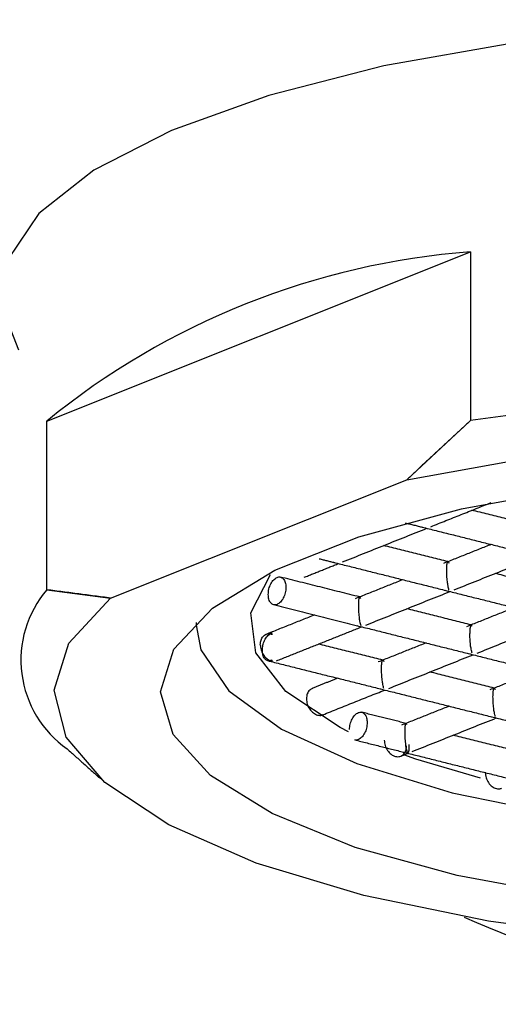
# Model space of a CAD drawing. Header units: millimetres. Extents: x 3935.343 to 3935.388, y 1757.192 to 1757.346.
# Tile 2 of 5: x 3935.353 to 3935.36, y 1757.253 to 1757.267. Entities that reach past the tile are written whole.
import ezdxf

# ---------------------------------------------------------------- set-up
doc = ezdxf.new("R2010")
doc.units = ezdxf.units.MM
doc.layers.add('SANINDUSA', color=3, linetype='Continuous')

msp = doc.modelspace()

# ---------------------------------------------------------------- linework, layer by layer
at = {"layer": 'SANINDUSA'}
for p, q in [((3935.353637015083, 1757.261664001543), (3935.359593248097, 1757.264041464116)), ((3935.359593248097, 1757.264041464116), (3935.359593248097, 1757.26166975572)), ((3935.353637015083, 1757.259292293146), (3935.353637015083, 1757.261664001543)), ((3935.358697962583, 1757.260838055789), (3935.359593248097, 1757.26166975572)), ((3935.354532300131, 1757.259175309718), (3935.358697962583, 1757.260838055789)), ((3935.353637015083, 1757.259292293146), (3935.354532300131, 1757.259175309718))]:
    msp.add_line(p, q, dxfattribs=at)
at = {"layer": 'SANINDUSA', "flags": 128}
for points in [[(3935.377237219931, 1757.262665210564), (3935.377476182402, 1757.263279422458), (3935.377388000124, 1757.263935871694), (3935.376950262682, 1757.264578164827), (3935.376175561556, 1757.26518782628), (3935.375086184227, 1757.265747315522), (3935.373713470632, 1757.266240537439), (3935.372096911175, 1757.266653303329), (3935.370283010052, 1757.266973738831), (3935.36832395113, 1757.267192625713), (3935.366276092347, 1757.267303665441), (3935.364198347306, 1757.267303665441), (3935.362150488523, 1757.267192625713), (3935.360191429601, 1757.266973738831), (3935.358377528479, 1757.266653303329), (3935.356760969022, 1757.266240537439), (3935.355388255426, 1757.265747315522), (3935.354298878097, 1757.26518782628), (3935.353524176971, 1757.264578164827), (3935.353086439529, 1757.263935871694), (3935.352998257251, 1757.263279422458), (3935.353237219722, 1757.262665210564)], [(3935.37683742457, 1757.257349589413), (3935.377198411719, 1757.258015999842), (3935.377179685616, 1757.258692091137), (3935.376781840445, 1757.259356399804), (3935.376017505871, 1757.259987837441), (3935.374910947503, 1757.260566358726), (3935.373497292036, 1757.261073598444), (3935.371821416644, 1757.261493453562), (3935.36993652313, 1757.261812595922), (3935.367902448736, 1757.262020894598), (3935.365783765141, 1757.262111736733), (3935.363647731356, 1757.262082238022), (3935.361562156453, 1757.261933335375), (3935.359593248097, 1757.26166975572)], [(3935.358697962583, 1757.260838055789), (3935.360519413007, 1757.261163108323), (3935.362496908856, 1757.261378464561), (3935.364565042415, 1757.261477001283), (3935.366655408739, 1757.261455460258), (3935.368698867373, 1757.261314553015), (3935.370627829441, 1757.261058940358), (3935.37237849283, 1757.2606970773), (3935.373892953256, 1757.260240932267), (3935.375121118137, 1757.259705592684), (3935.376022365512, 1757.259108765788), (3935.376566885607, 1757.258470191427), (3935.376736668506, 1757.257810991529), (3935.376526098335, 1757.257152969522), (3935.375942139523, 1757.256517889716)], [(3935.361050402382, 1757.254974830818), (3935.359407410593, 1757.255277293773), (3935.357975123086, 1757.255672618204), (3935.356805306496, 1757.256146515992), (3935.355940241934, 1757.256681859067), (3935.355411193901, 1757.257259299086), (3935.355237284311, 1757.257857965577), (3935.355424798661, 1757.258456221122), (3935.355966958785, 1757.259032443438), (3935.356844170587, 1757.259565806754), (3935.358024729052, 1757.260037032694), (3935.359465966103, 1757.260429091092), (3935.361115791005, 1757.260727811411)], [(3935.357879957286, 1757.257297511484), (3935.357759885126, 1757.257358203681), (3935.356998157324, 1757.257863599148), (3935.356573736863, 1757.258407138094), (3935.35650400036, 1757.258966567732), (3935.356780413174, 1757.259505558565)], [(3935.37177647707, 1757.25485514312), (3935.369955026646, 1757.254530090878), (3935.367977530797, 1757.254314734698), (3935.365909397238, 1757.254216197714), (3935.363819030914, 1757.254237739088), (3935.361775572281, 1757.254378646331), (3935.359846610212, 1757.254634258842), (3935.358095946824, 1757.254996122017), (3935.356581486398, 1757.25545226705), (3935.355353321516, 1757.255987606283), (3935.354452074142, 1757.256584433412), (3935.353907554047, 1757.257223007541), (3935.353737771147, 1757.257882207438), (3935.353948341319, 1757.258540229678), (3935.354532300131, 1757.259175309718)], [(3935.355737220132, 1757.258795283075), (3935.355800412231, 1757.258449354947), (3935.356195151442, 1757.257873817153), (3935.356937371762, 1757.257333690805), (3935.357998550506, 1757.256849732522), (3935.359337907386, 1757.256440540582), (3935.360903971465, 1757.256121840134), (3935.36263656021, 1757.255905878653), (3935.364469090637, 1757.255800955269), (3935.366331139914, 1757.255811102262), (3935.36815115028, 1757.255935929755), (3935.369859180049, 1757.256170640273), (3935.371389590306, 1757.256506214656), (3935.372683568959, 1757.256929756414), (3935.373691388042, 1757.257424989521), (3935.374374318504, 1757.257972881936), (3935.37470611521, 1757.258552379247), (3935.374737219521, 1757.258795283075)], [(3935.359736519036, 1757.256643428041), (3935.358827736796, 1757.25691164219), (3935.358656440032, 1757.256971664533)]]:
    msp.add_lwpolyline(points, dxfattribs=at)
at = {"layer": 'SANINDUSA'}
for centre, radius, start, end in [((3935.360402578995, 1757.253364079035), 0.01070801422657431, 94.33465138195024, 129.1847088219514), ((3935.354794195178, 1757.258304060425), 0.001521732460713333, 139.5026468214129, 235.0985813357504), ((3935.365237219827, 1757.267467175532), 0.01400000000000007, 245.8389500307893, 294.1610499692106)]:
    msp.add_arc(centre, radius, start, end, dxfattribs=at)
for points in [[(3935.359593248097, 1757.26166975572), (3935.358697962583, 1757.260838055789)], [(3935.359037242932, 1757.260179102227), (3935.359886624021, 1757.260518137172)], [(3935.360520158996, 1757.260183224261), (3935.359615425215, 1757.260409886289)], [(3935.358675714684, 1757.260232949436), (3935.358922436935, 1757.260171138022)], [(3935.357795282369, 1757.259683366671), (3935.35898071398, 1757.260156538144)], [(3935.358913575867, 1757.260173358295), (3935.360490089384, 1757.259778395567)], [(3935.359278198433, 1757.259687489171), (3935.358373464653, 1757.259914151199)], [(3935.35988544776, 1757.259929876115), (3935.359214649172, 1757.259662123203)], [(3935.357468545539, 1757.259728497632), (3935.357680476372, 1757.259675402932)], [(3935.357671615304, 1757.259677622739), (3935.359248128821, 1757.259282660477)], [(3935.359362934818, 1757.259290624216), (3935.360548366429, 1757.259763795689)], [(3935.35725516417, 1757.25946777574), (3935.357738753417, 1757.259660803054)], [(3935.358036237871, 1757.25919175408), (3935.356920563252, 1757.259471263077)], [(3935.358643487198, 1757.259434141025), (3935.357972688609, 1757.259166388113)], [(3935.360845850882, 1757.259294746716), (3935.359941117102, 1757.259521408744)], [(3935.354532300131, 1757.259175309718), (3935.353637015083, 1757.259292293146)], [(3935.358120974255, 1757.258794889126), (3935.359306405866, 1757.259268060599)], [(3935.359239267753, 1757.259284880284), (3935.360815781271, 1757.258889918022)], [(3935.356823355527, 1757.259083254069), (3935.358006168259, 1757.258786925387)], [(3935.35960389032, 1757.258799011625), (3935.358699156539, 1757.259025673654)], [(3935.360211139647, 1757.25904139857), (3935.359540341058, 1757.258773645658)], [(3935.357401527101, 1757.258938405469), (3935.356718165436, 1757.258665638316)], [(3935.359688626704, 1757.258402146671), (3935.360874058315, 1757.258875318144)], [(3935.355737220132, 1757.258834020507), (3935.355737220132, 1757.258795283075)], [(3935.356866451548, 1757.258294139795), (3935.358064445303, 1757.258772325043)], [(3935.35799730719, 1757.258789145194), (3935.359573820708, 1757.258394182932)], [(3935.356804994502, 1757.258684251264), (3935.356779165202, 1757.258673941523)], [(3935.356779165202, 1757.258673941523), (3935.356811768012, 1757.258665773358)], [(3935.358361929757, 1757.258303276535), (3935.357457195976, 1757.258529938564)], [(3935.358969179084, 1757.258545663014), (3935.358298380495, 1757.258277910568)], [(3935.356739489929, 1757.25829738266), (3935.358331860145, 1757.257898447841)], [(3935.356779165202, 1757.258296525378), (3935.356804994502, 1757.258306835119)], [(3935.356779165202, 1757.258296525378), (3935.356808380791, 1757.258296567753)], [(3935.356811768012, 1757.258288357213), (3935.356779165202, 1757.258296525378)], [(3935.358446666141, 1757.257906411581), (3935.359632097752, 1757.258379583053)], [(3935.359564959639, 1757.258396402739), (3935.361141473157, 1757.258001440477)], [(3935.357727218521, 1757.258049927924), (3935.357368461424, 1757.25790672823)], [(3935.359929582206, 1757.25791053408), (3935.359024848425, 1757.258137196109)], [(3935.360536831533, 1757.258152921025), (3935.359866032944, 1757.257885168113)], [(3935.35751674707, 1757.257535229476), (3935.358390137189, 1757.257883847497)], [(3935.358322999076, 1757.257900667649), (3935.359899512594, 1757.257505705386)], [(3935.35929487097, 1757.257657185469), (3935.358624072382, 1757.25738943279)], [(3935.358687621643, 1757.257414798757), (3935.358063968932, 1757.257571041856)], [(3935.358772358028, 1757.257017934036), (3935.359957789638, 1757.257491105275)], [(3935.359890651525, 1757.257507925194), (3935.361467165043, 1757.257112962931)], [(3935.360255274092, 1757.257022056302), (3935.359350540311, 1757.257248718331)], [(3935.353923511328, 1757.257056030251), (3935.354394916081, 1757.256634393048)], [(3935.357966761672, 1757.257183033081), (3935.358657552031, 1757.257009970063)], [(3935.358611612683, 1757.256953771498), (3935.358715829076, 1757.256995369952)], [(3935.358648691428, 1757.257012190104), (3935.36022520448, 1757.256617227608)]]:
    msp.add_open_spline(points, degree=1, dxfattribs=at)
for points, knots in [([(3935.359259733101, 1757.259566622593), (3935.359259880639, 1757.259578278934), (3935.359260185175, 1757.259602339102), (3935.359262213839, 1757.259632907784), (3935.35926516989, 1757.259658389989), (3935.359270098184, 1757.259680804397), (3935.359280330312, 1757.259693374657), (3935.359287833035, 1757.259677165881), (3935.359292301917, 1757.25966751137)], [0, 0, 0, 0, 0.09925014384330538, 0.2048648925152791, 0.3198153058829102, 0.4464212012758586, 0.6702692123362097, 1, 1, 1, 1]), ([(3935.359292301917, 1757.259288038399), (3935.359287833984, 1757.259304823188), (3935.35928033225, 1757.259333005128), (3935.359270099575, 1757.259394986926), (3935.359265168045, 1757.259445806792), (3935.359262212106, 1757.259487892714), (3935.359260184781, 1757.259528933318), (3935.359259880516, 1757.259554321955), (3935.359259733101, 1757.259566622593)], [0, 0, 0, 0, 0.3297034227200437, 0.5535775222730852, 0.680169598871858, 0.7951154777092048, 0.9007347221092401, 1, 1, 1, 1]), ([(3935.356750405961, 1757.259227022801), (3935.356752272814, 1757.25925260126), (3935.356756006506, 1757.259303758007), (3935.35678472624, 1757.259378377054), (3935.356825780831, 1757.259436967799), (3935.356874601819, 1757.25947127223), (3935.356923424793, 1757.259475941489), (3935.356964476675, 1757.259450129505), (3935.356993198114, 1757.259398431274), (3935.35699693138, 1757.259350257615), (3935.356998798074, 1757.259326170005)], [0, 0, 0, 0, 0.1250024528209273, 0.250004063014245, 0.3750003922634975, 0.5000046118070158, 0.6250053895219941, 0.7500069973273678, 0.8749994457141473, 1, 1, 1, 1]), ([(3935.356998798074, 1757.259326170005), (3935.356996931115, 1757.259300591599), (3935.356993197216, 1757.259249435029), (3935.356964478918, 1757.259174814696), (3935.356923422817, 1757.259116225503), (3935.356874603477, 1757.259081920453), (3935.356825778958, 1757.259077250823), (3935.356784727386, 1757.259103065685), (3935.356756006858, 1757.259154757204), (3935.356752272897, 1757.259202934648), (3935.356750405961, 1757.259227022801)], [0, 0, 0, 0, 0.1250006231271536, 0.2500000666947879, 0.3749973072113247, 0.5000007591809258, 0.6250025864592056, 0.7500035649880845, 0.8750047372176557, 1, 1, 1, 1]), ([(3935.358050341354, 1757.25917177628), (3935.358045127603, 1757.259181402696), (3935.358036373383, 1757.259197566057), (3935.358028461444, 1757.259185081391), (3935.358022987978, 1757.25916265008), (3935.358019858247, 1757.259137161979), (3935.358018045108, 1757.259106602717), (3935.358017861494, 1757.259082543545), (3935.358017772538, 1757.259070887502)], [0, 0, 0, 0, 0.329684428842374, 0.5535610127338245, 0.68016056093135, 0.7951085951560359, 0.9007354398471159, 0.9999999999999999, 0.9999999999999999, 0.9999999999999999, 0.9999999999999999]), ([(3935.358017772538, 1757.259070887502), (3935.35801786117, 1757.259058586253), (3935.358018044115, 1757.259033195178), (3935.358019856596, 1757.258992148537), (3935.358022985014, 1757.258950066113), (3935.358028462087, 1757.258899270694), (3935.35803637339, 1757.258837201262), (3935.358045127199, 1757.258809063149), (3935.358050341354, 1757.258792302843)], [0, 0, 0, 0, 0.09925296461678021, 0.204868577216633, 0.3198205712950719, 0.4464328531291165, 0.6702709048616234, 1, 1, 1, 1]), ([(3935.359617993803, 1757.258779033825), (3935.359612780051, 1757.258788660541), (3935.35960402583, 1757.258804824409), (3935.359596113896, 1757.25879233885), (3935.359590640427, 1757.258769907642), (3935.359587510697, 1757.25874441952), (3935.359585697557, 1757.258713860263), (3935.359585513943, 1757.258689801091), (3935.359585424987, 1757.258678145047)], [0, 0, 0, 0, 0.3296844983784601, 0.5535611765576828, 0.6801606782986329, 0.7951086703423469, 0.9007354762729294, 1, 1, 1, 1]), ([(3935.356638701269, 1757.258520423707), (3935.356640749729, 1757.25854312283), (3935.356644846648, 1757.258588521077), (3935.356676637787, 1757.258640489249), (3935.356722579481, 1757.258673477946), (3935.356760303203, 1757.258673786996), (3935.356779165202, 1757.258673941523)], [0, 0, 0, 0, 0.2499965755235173, 0.4999931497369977, 0.74999475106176, 1, 1, 1, 1]), ([(3935.35666788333, 1757.258440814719), (3935.356669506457, 1757.258464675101), (3935.356672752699, 1757.258512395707), (3935.356697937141, 1757.258582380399), (3935.356734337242, 1757.258641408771), (3935.356764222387, 1757.258663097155), (3935.356779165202, 1757.258673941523)], [0, 0, 0, 0, 0.2499983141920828, 0.4999949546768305, 0.7499934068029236, 1, 1, 1, 1]), ([(3935.359617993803, 1757.258399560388), (3935.359613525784, 1757.258416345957), (3935.359606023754, 1757.258444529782), (3935.359595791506, 1757.258506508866), (3935.359590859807, 1757.258557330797), (3935.359587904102, 1757.258599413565), (3935.359585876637, 1757.258640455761), (3935.359585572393, 1757.258665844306), (3935.359585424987, 1757.258678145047)], [0, 0, 0, 0, 0.3296903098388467, 0.5535668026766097, 0.6801602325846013, 0.7951133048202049, 0.9007324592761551, 1, 1, 1, 1]), ([(3935.356638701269, 1757.258520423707), (3935.356640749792, 1757.258496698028), (3935.356644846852, 1757.258449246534), (3935.356676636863, 1757.258381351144), (3935.356722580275, 1757.258325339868), (3935.356760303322, 1757.258306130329), (3935.356779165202, 1757.258296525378)], [0, 0, 0, 0, 0.2499983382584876, 0.4999981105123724, 0.7499943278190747, 1, 1, 1, 1]), ([(3935.356779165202, 1757.258296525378), (3935.356764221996, 1757.258295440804), (3935.356734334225, 1757.258293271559), (3935.356697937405, 1757.258323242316), (3935.356672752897, 1757.258373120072), (3935.356669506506, 1757.258418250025), (3935.35666788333, 1757.258440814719)], [0, 0, 0, 0, 0.2499844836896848, 0.4999917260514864, 0.7499990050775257, 1, 1, 1, 1]), ([(3935.358343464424, 1757.258182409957), (3935.358343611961, 1757.258194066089), (3935.358343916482, 1757.258218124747), (3935.358345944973, 1757.258248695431), (3935.358348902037, 1757.258274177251), (3935.358353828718, 1757.25829659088), (3935.358364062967, 1757.258309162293), (3935.358371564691, 1757.2582929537), (3935.35837603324, 1757.258283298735)], [0, 0, 0, 0, 0.09925790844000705, 0.2048717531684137, 0.3198212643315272, 0.4464259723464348, 0.6702528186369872, 1, 1, 1, 1]), ([(3935.35837603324, 1757.257903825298), (3935.358371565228, 1757.257920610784), (3935.358364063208, 1757.257948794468), (3935.358353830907, 1757.258010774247), (3935.35834889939, 1757.258061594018), (3935.358345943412, 1757.258103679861), (3935.358343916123, 1757.258144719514), (3935.358343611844, 1757.258170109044), (3935.358343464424, 1757.258182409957)], [0, 0, 0, 0, 0.3296934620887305, 0.5535720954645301, 0.6801667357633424, 0.7951137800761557, 0.9007351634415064, 1, 1, 1, 1]), ([(3935.357371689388, 1757.257904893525), (3935.357358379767, 1757.257899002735), (3935.357327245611, 1757.257885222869), (3935.357295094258, 1757.257833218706), (3935.357290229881, 1757.257785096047), (3935.357287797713, 1757.257761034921)], [0, 0, 0, 0, 0.2718557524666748, 0.635930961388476, 1, 1, 1, 1]), ([(3935.359911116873, 1757.257789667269), (3935.359911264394, 1757.257801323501), (3935.359911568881, 1757.257825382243), (3935.359913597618, 1757.257855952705), (3935.359916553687, 1757.257881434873), (3935.359921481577, 1757.257903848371), (3935.359931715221, 1757.257916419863), (3935.359939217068, 1757.257900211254), (3935.359943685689, 1757.25789055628)], [0, 0, 0, 0, 0.09925841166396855, 0.2048717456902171, 0.3198214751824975, 0.4464262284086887, 0.6702529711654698, 1, 1, 1, 1]), ([(3935.357287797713, 1757.257761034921), (3935.357290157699, 1757.257735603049), (3935.357294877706, 1757.257684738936), (3935.357331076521, 1757.257612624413), (3935.357383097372, 1757.257556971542), (3935.357443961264, 1757.257528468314), (3935.35749239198, 1757.257523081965), (3935.357513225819, 1757.257536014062), (3935.357517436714, 1757.257538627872)], [0, 0, 0, 0, 0.1903548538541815, 0.3807124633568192, 0.5710674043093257, 0.7614196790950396, 0.9517786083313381, 1, 1, 1, 1]), ([(3935.359943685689, 1757.257511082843), (3935.359939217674, 1757.257527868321), (3935.359931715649, 1757.257556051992), (3935.359921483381, 1757.257618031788), (3935.359916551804, 1757.257668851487), (3935.359913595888, 1757.257710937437), (3935.359911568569, 1757.257751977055), (3935.359911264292, 1757.257777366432), (3935.359911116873, 1757.257789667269)], [0, 0, 0, 0, 0.3296936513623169, 0.5535724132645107, 0.6801666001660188, 0.7951148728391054, 0.9007357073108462, 1, 1, 1, 1]), ([(3935.357893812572, 1757.257326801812), (3935.357895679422, 1757.257352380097), (3935.357899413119, 1757.257403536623), (3935.35792813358, 1757.257478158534), (3935.357969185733, 1757.257536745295), (3935.358018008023, 1757.257571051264), (3935.35806683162, 1757.257575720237), (3935.358107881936, 1757.257549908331), (3935.358136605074, 1757.257498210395), (3935.358140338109, 1757.257450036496), (3935.358142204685, 1757.257425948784)], [0, 0, 0, 0, 0.1249999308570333, 0.2499996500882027, 0.3750010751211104, 0.5000049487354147, 0.62500599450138, 0.7500065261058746, 0.8749993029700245, 1, 1, 1, 1]), ([(3935.358142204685, 1757.257425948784), (3935.358140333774, 1757.257400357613), (3935.358136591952, 1757.257349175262), (3935.358107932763, 1757.257274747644), (3935.358066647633, 1757.257215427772), (3935.358018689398, 1757.257183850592), (3935.357983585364, 1757.257173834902), (3935.357969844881, 1757.257182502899), (3935.357969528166, 1757.257182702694)], [0, 0, 0, 0, 0.1990602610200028, 0.3981205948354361, 0.5971748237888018, 0.7962406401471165, 0.9953034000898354, 1, 1, 1, 1]), ([(3935.358701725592, 1757.257394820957), (3935.358696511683, 1757.257404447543), (3935.358687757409, 1757.257420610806), (3935.358679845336, 1757.257408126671), (3935.358674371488, 1757.257385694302), (3935.358671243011, 1757.257360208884), (3935.358669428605, 1757.257329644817), (3935.35866924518, 1757.257305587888), (3935.35866915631, 1757.257293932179)], [0, 0, 0, 0, 0.3297016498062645, 0.5535767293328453, 0.6801756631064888, 0.7951231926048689, 0.9007361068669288, 1, 1, 1, 1]), ([(3935.35866915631, 1757.257293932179), (3935.358669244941, 1757.257281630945), (3935.358669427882, 1757.257256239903), (3935.358671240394, 1757.257215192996), (3935.358674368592, 1757.257173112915), (3935.358679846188, 1757.257122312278), (3935.358687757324, 1757.257060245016), (3935.358696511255, 1757.257032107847), (3935.358701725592, 1757.257015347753)], [0, 0, 0, 0, 0.0992522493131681, 0.2048671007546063, 0.3198182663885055, 0.4464197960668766, 0.6702562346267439, 1, 1, 1, 1]), ([(3935.358382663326, 1757.257179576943), (3935.358385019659, 1757.257154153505), (3935.358389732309, 1757.257103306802), (3935.358425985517, 1757.257031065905), (3935.358477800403, 1757.256975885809), (3935.358539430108, 1757.256945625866), (3935.35860105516, 1757.256945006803), (3935.358652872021, 1757.256974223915), (3935.358689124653, 1757.257028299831), (3935.358693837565, 1757.257076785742), (3935.358696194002, 1757.257101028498)], [0, 0, 0, 0, 0.1250002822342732, 0.2499997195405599, 0.3750017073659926, 0.4999979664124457, 0.6249980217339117, 0.7500016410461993, 0.8750018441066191, 1, 1, 1, 1]), ([(3935.358701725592, 1757.257015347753), (3935.358706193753, 1757.257005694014), (3935.358713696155, 1757.256989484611), (3935.358723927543, 1757.25700205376), (3935.358728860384, 1757.257024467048), (3935.358731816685, 1757.257049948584), (3935.358733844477, 1757.257080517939), (3935.358734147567, 1757.25710457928), (3935.358734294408, 1757.25711623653)], [0, 0, 0, 0, 0.329690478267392, 0.5535768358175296, 0.6801808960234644, 0.795129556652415, 0.9007442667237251, 1, 1, 1, 1]), ([(3935.35980212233, 1757.256727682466), (3935.359804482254, 1757.256702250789), (3935.359809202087, 1757.256651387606), (3935.359845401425, 1757.256579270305), (3935.359897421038, 1757.256523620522), (3935.359958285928, 1757.256495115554), (3935.360006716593, 1757.256489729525), (3935.360027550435, 1757.256502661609), (3935.360031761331, 1757.256505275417)], [0, 0, 0, 0, 0.1903566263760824, 0.3807119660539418, 0.5710711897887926, 0.7614219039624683, 0.9517790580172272, 1, 1, 1, 1])]:
    msp.add_open_spline(points, degree=3, knots=knots, dxfattribs=at)

doc.saveas('drawing.dxf')
